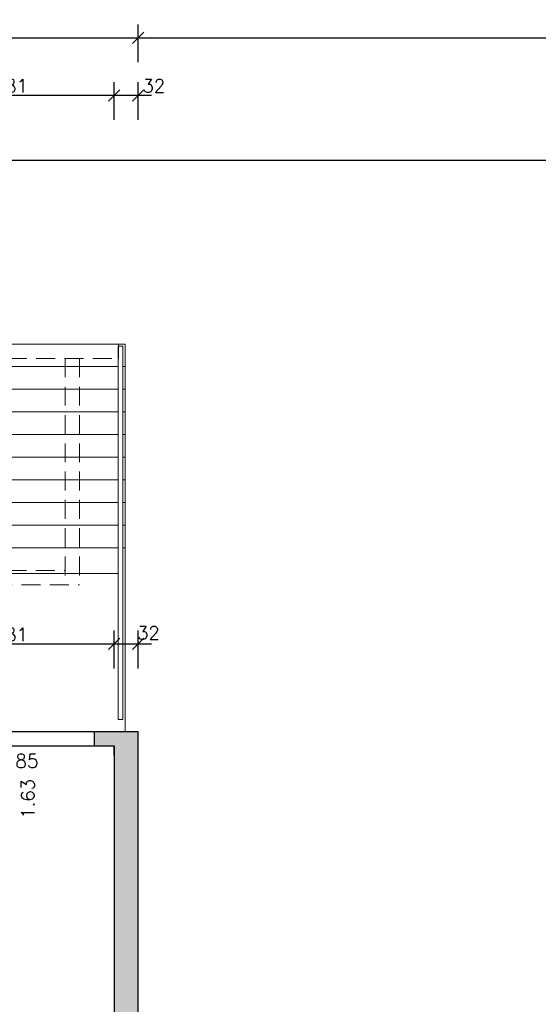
# Model space of a CAD drawing. Header units: metres. Extents: x -3.2 to 87.3, y -4.4 to 24.2.
# Tile 10 of 22: x 20.9 to 27.8, y 11.2 to 24.2. Entities that reach past the tile are written whole.
import ezdxf

# ---------------------------------------------------------------- set-up
doc = ezdxf.new("R2010")
doc.units = ezdxf.units.M
doc.header["$PDSIZE"] = -10
doc.linetypes.add('VERDECKT', pattern=[0.375, 0.25, -0.125])
doc.layers.get('0').update_dxf_attribs({"linetype": 'CONTINUOUS'})
doc.layers.get('Defpoints').update_dxf_attribs({"linetype": 'CONTINUOUS'})
for name, color, linetype in [('A_BEMASZUNG', 9, 'CONTINUOUS'), ('A_FENSTER', 4, 'CONTINUOUS'), ('A_SCHRAFFUR', 8, 'CONTINUOUS'), ('A_TREPPE', 6, 'CONTINUOUS'), ('A_VERDECKT', 8, 'VERDECKT'), ('A_WAND', 5, 'CONTINUOUS')]:
    doc.layers.add(name, color=color, linetype=linetype)
doc.styles.add('ROMANS', font='romans.shx')
doc.dimstyles.new('Bem_100_cm', dxfattribs={"dimscale": 0.05, "dimtxt": 3.5, "dimasz": 3, "dimexe": 3.5, "dimexo": 5, "dimgap": 0.75, "dimtad": 1, "dimdec": 0, "dimrnd": 0.005, "dimzin": 4, "dimdsep": 46, "dimtxsty": 'ROMANS', "dimblk": 'OBLIQUE', "dimcen": 2.5, "dimdle": 3.5, "dimclrd": 256, "dimclre": 256, "dimclrt": 256, "dimadec": 1, "dimazin": 0, "dimtfac": 5, "dimtdec": 0, "dimtix": 1, "dimtmove": 2, "dimatfit": 2, "dimfxl": 6.5, "dimfxlon": 1, "dimtolj": 1, "dimlwd": -1, "dimlwe": -1, "dimarcsym": 0})
doc.dimstyles.new('Bem_100_m', dxfattribs={"dimscale": 0.05, "dimtxt": 3.5, "dimasz": 3, "dimexe": 3.5, "dimexo": 5, "dimgap": 0.75, "dimtad": 1, "dimrnd": 0.0005, "dimzin": 4, "dimdsep": 46, "dimtxsty": 'ROMANS', "dimblk": 'OBLIQUE', "dimcen": 2.5, "dimdle": 3.5, "dimclrd": 256, "dimclre": 256, "dimclrt": 256, "dimadec": 1, "dimazin": 0, "dimtfac": 5, "dimtix": 1, "dimtmove": 2, "dimatfit": 2, "dimfxl": 6.5, "dimfxlon": 1, "dimtolj": 1, "dimlwd": -1, "dimlwe": -1, "dimarcsym": 0})

# ---------------------------------------------------------------- blocks, each defined once
blk = doc.blocks.new('_Oblique')
at = {"color": 0, "linetype": 'ByBlock', "lineweight": -2}
blk.add_line((-0.5, -0.5), (0.5, 0.5), dxfattribs=at)
blk = doc.blocks.new('*D44')
at = {"layer": 'A_BEMASZUNG', "transparency": 16777216}
for p, q in [((19.32, 15.655), (19.32, 16.155)), ((22.13, 15.655), (22.13, 16.155)), ((19.145, 15.98), (22.305, 15.98))]:
    blk.add_line(p, q, dxfattribs=at)
at = {"layer": 'Defpoints', "color": 0, "transparency": 16777216}
for p in [(22.13, 15.98), (19.32, 12.998), (22.13, 12.998)]:
    blk.add_point(p, dxfattribs=at)
at = {"layer": 'A_BEMASZUNG', "transparency": 16777216, "xscale": 0.15, "yscale": 0.15, "zscale": 0.15, "rotation": 180}
blk.add_blockref('_Oblique', (19.32, 15.98), dxfattribs=at)
at = {"layer": 'A_BEMASZUNG', "transparency": 16777216, "xscale": 0.15, "yscale": 0.15, "zscale": 0.15}
blk.add_blockref('_Oblique', (22.13, 15.98), dxfattribs=at)
at = {"layer": 'A_BEMASZUNG', "lineweight": 20, "transparency": 16777216, "insert": (20.725, 16.105), "char_height": 0.175, "attachment_point": 5, "style": 'ROMANS'}
blk.add_mtext('\\A1;2.81', dxfattribs=at)
blk = doc.blocks.new('*D194')
at = {"layer": 'A_BEMASZUNG', "transparency": 16777216}
for p, q in [((22.13, 15.655), (22.13, 16.155)), ((22.449, 15.655), (22.449, 16.155)), ((21.955, 15.98), (22.624, 15.98))]:
    blk.add_line(p, q, dxfattribs=at)
at = {"layer": 'Defpoints', "color": 0, "transparency": 16777216}
for p in [(22.449, 15.98), (22.449, 14.82), (22.13, 12.998)]:
    blk.add_point(p, dxfattribs=at)
at = {"layer": 'A_BEMASZUNG', "transparency": 16777216, "xscale": 0.15, "yscale": 0.15, "zscale": 0.15, "rotation": 180}
blk.add_blockref('_Oblique', (22.13, 15.98), dxfattribs=at)
at = {"layer": 'A_BEMASZUNG', "transparency": 16777216, "xscale": 0.15, "yscale": 0.15, "zscale": 0.15}
blk.add_blockref('_Oblique', (22.449, 15.98), dxfattribs=at)
at = {"layer": 'A_BEMASZUNG', "lineweight": 20, "transparency": 16777216, "insert": (22.585, 16.125), "char_height": 0.175, "attachment_point": 5, "style": 'ROMANS'}
blk.add_mtext('\\A1;32 ', dxfattribs=at)
blk = doc.blocks.new('*D123')
at = {"layer": 'A_BEMASZUNG', "transparency": 16777216}
for p, q in [((10.001, 23.679), (10.001, 24.179)), ((22.449, 23.679), (22.449, 24.179)), ((9.826, 24.004), (22.624, 24.004))]:
    blk.add_line(p, q, dxfattribs=at)
at = {"layer": 'Defpoints', "color": 0, "transparency": 16777216}
for p in [(22.449, 24.004), (22.449, 9.378), (10.001, 4.853)]:
    blk.add_point(p, dxfattribs=at)
at = {"layer": 'A_BEMASZUNG', "transparency": 16777216, "xscale": 0.15, "yscale": 0.15, "zscale": 0.15, "rotation": 180}
blk.add_blockref('_Oblique', (10.001, 24.004), dxfattribs=at)
at = {"layer": 'A_BEMASZUNG', "transparency": 16777216, "xscale": 0.15, "yscale": 0.15, "zscale": 0.15}
blk.add_blockref('_Oblique', (22.449, 24.004), dxfattribs=at)
at = {"layer": 'A_BEMASZUNG', "transparency": 16777216, "insert": (16.225, 24.129), "char_height": 0.175, "attachment_point": 5, "style": 'ROMANS'}
blk.add_mtext('\\A1;12.45', dxfattribs=at)
blk = doc.blocks.new('*D124')
at = {"layer": 'A_BEMASZUNG', "transparency": 16777216}
for p, q in [((22.449, 23.679), (22.449, 24.179)), ((64.225, 23.679), (64.225, 24.179)), ((22.274, 24.004), (64.4, 24.004))]:
    blk.add_line(p, q, dxfattribs=at)
at = {"layer": 'Defpoints', "color": 0, "transparency": 16777216}
for p in [(64.225, 24.004), (22.449, 9.378), (64.225, 8.006)]:
    blk.add_point(p, dxfattribs=at)
at = {"layer": 'A_BEMASZUNG', "transparency": 16777216, "xscale": 0.15, "yscale": 0.15, "zscale": 0.15, "rotation": 180}
blk.add_blockref('_Oblique', (22.449, 24.004), dxfattribs=at)
at = {"layer": 'A_BEMASZUNG', "transparency": 16777216, "xscale": 0.15, "yscale": 0.15, "zscale": 0.15}
blk.add_blockref('_Oblique', (64.225, 24.004), dxfattribs=at)
at = {"layer": 'A_BEMASZUNG', "transparency": 16777216, "insert": (43.337, 24.129), "char_height": 0.175, "attachment_point": 5, "style": 'ROMANS'}
blk.add_mtext('\\A1;41.78', dxfattribs=at)
blk = doc.blocks.new('*D134')
at = {"layer": 'A_BEMASZUNG', "transparency": 16777216}
for p, q in [((22.13, 22.917), (22.13, 23.417)), ((22.449, 22.917), (22.449, 23.417)), ((22.624, 23.242), (21.955, 23.242))]:
    blk.add_line(p, q, dxfattribs=at)
at = {"layer": 'Defpoints', "color": 0, "transparency": 16777216}
for p in [(22.13, 23.242), (22.13, 7.168), (22.449, 7.168)]:
    blk.add_point(p, dxfattribs=at)
at = {"layer": 'A_BEMASZUNG', "transparency": 16777216, "xscale": 0.15, "yscale": 0.15, "zscale": 0.15, "rotation": 180}
blk.add_blockref('_Oblique', (22.13, 23.242), dxfattribs=at)
at = {"layer": 'A_BEMASZUNG', "transparency": 16777216, "xscale": 0.15, "yscale": 0.15, "zscale": 0.15}
blk.add_blockref('_Oblique', (22.449, 23.242), dxfattribs=at)
at = {"layer": 'A_BEMASZUNG', "transparency": 16777216, "insert": (22.657, 23.367), "char_height": 0.175, "attachment_point": 5, "style": 'ROMANS'}
blk.add_mtext('\\A1;32 ', dxfattribs=at)
blk = doc.blocks.new('*D135')
at = {"layer": 'A_BEMASZUNG', "transparency": 16777216}
for p, q in [((19.32, 22.917), (19.32, 23.417)), ((22.13, 22.917), (22.13, 23.417)), ((22.305, 23.242), (19.145, 23.242))]:
    blk.add_line(p, q, dxfattribs=at)
at = {"layer": 'Defpoints', "color": 0, "transparency": 16777216}
for p in [(19.32, 23.242), (19.32, 7.168), (22.13, 7.168)]:
    blk.add_point(p, dxfattribs=at)
at = {"layer": 'A_BEMASZUNG', "transparency": 16777216, "xscale": 0.15, "yscale": 0.15, "zscale": 0.15, "rotation": 180}
blk.add_blockref('_Oblique', (19.32, 23.242), dxfattribs=at)
at = {"layer": 'A_BEMASZUNG', "transparency": 16777216, "xscale": 0.15, "yscale": 0.15, "zscale": 0.15}
blk.add_blockref('_Oblique', (22.13, 23.242), dxfattribs=at)
at = {"layer": 'A_BEMASZUNG', "transparency": 16777216, "insert": (20.725, 23.367), "char_height": 0.175, "attachment_point": 5, "style": 'ROMANS'}
blk.add_mtext('\\A1;2.81', dxfattribs=at)
blk = doc.blocks.new('*D146')
at = {"layer": 'A_BEMASZUNG', "transparency": 16777216}
for p, q in [((10.32, 22.057), (10.32, 22.557)), ((73.355, 22.057), (73.355, 22.557)), ((10.145, 22.382), (73.53, 22.382))]:
    blk.add_line(p, q, dxfattribs=at)
at = {"layer": 'Defpoints', "color": 0, "transparency": 16777216}
for p in [(73.355, 22.382), (10.32, 3.214), (73.355, 3.214)]:
    blk.add_point(p, dxfattribs=at)
at = {"layer": 'A_BEMASZUNG', "transparency": 16777216, "xscale": 0.15, "yscale": 0.15, "zscale": 0.15, "rotation": 180}
blk.add_blockref('_Oblique', (10.32, 22.382), dxfattribs=at)
at = {"layer": 'A_BEMASZUNG', "transparency": 16777216, "xscale": 0.15, "yscale": 0.15, "zscale": 0.15}
blk.add_blockref('_Oblique', (73.355, 22.382), dxfattribs=at)
at = {"layer": 'A_BEMASZUNG', "transparency": 16777216, "insert": (41.838, 22.507), "char_height": 0.175, "attachment_point": 5, "style": 'ROMANS'}
blk.add_mtext('\\A1;63.04', dxfattribs=at)

msp = doc.modelspace()

# ---------------------------------------------------------------- hatches: boundary and pattern name
at = {"layer": 'A_SCHRAFFUR'}
h = msp.add_hatch(color=253, dxfattribs=at)
h.dxf.hatch_style = 1
h.paths.add_polyline_path([(10.32, 14.63), (10.577, 14.63), (10.577, 14.82), (10.001, 14.82), (10.001, 10.225), (10.13, 10.225), (10.13, 9.83), (10.32, 9.83), (10.32, 10.225), (11.97, 10.225), (11.97, 10.415), (10.32, 10.415)])
h.paths.add_polyline_path([(13.32, 14.63), (13.648, 14.63), (13.648, 14.82), (12.827, 14.82), (12.827, 14.63), (13.13, 14.63), (13.13, 10.415), (12.83, 10.415), (12.83, 10.225), (13.13, 10.225), (13.13, 9.82), (13.32, 9.82)])
h.paths.add_polyline_path([(16.648, 14.82), (15.798, 14.82), (15.798, 14.63), (16.648, 14.63)])
h.paths.add_polyline_path([(16.32, 14.63), (16.13, 14.63), (16.13, 12.8), (16.32, 12.8)])
h.paths.add_polyline_path([(16.32, 10.775), (16.13, 10.775), (16.13, 9.79), (16.32, 9.79)])
h.paths.add_polyline_path([(19.661, 10.415), (19.32, 10.415), (19.32, 14.63), (19.62, 14.63), (19.62, 14.82), (18.798, 14.82), (18.798, 14.63), (19.13, 14.63), (19.13, 9.76), (19.32, 9.76), (19.32, 10.225), (19.661, 10.225)])
h.paths.add_polyline_path([(22.449, 14.82), (21.87, 14.82), (21.87, 14.63), (22.13, 14.63), (22.13, 14.508), (22.13, 10.415), (20.521, 10.415), (20.521, 10.225), (22.13, 10.225), (22.13, 9.805), (22.32, 9.805), (22.32, 10.185), (22.449, 10.185)])
h.paths.add_polyline_path([(38.908, 7.62), (37.32, 7.62), (37.32, 7.82), (37.13, 7.82), (37.13, 7.62), (34.32, 7.62), (34.32, 7.82), (34.13, 7.82), (34.13, 7.62), (31.32, 7.62), (31.32, 7.82), (31.13, 7.82), (31.13, 7.62), (28.32, 7.62), (28.32, 7.82), (28.13, 7.82), (28.13, 7.62), (25.32, 7.62), (25.32, 7.82), (25.13, 7.82), (25.13, 7.62), (23.52, 7.62), (23.52, 7.43), (25.13, 7.43), (25.13, 4.93), (25.32, 4.93), (25.32, 7.43), (28.13, 7.43), (28.13, 7.23), (28.32, 7.23), (28.32, 7.43), (31.13, 7.43), (31.13, 7.23), (31.32, 7.23), (31.32, 7.43), (34.13, 7.43), (34.13, 6.93), (34.32, 6.93), (34.32, 7.43), (37.13, 7.43), (37.13, 6.93), (37.32, 6.93), (37.32, 7.43), (38.908, 7.43)])
msp.add_hatch(color=253, dxfattribs=at).paths.add_polyline_path([(22.13, 14.82), (21.87, 14.82), (21.87, 14.63), (22.13, 14.63)])

# ---------------------------------------------------------------- linework, layer by layer
at = {"layer": 'A_FENSTER'}
for p, q in [((19.62, 14.82), (21.87, 14.82)), ((19.62, 14.63), (21.87, 14.63))]:
    msp.add_line(p, q, dxfattribs=at)
at = {"layer": 'A_TREPPE', "lineweight": 20}
for p, q in [((10.175, 19.95), (22.275, 19.95)), ((22.275, 19.95), (22.275, 14.82)), ((22.245, 19.92), (22.185, 19.92)), ((22.185, 19.92), (22.185, 14.98)), ((22.245, 19.92), (22.245, 14.98)), ((10.265, 19.65), (22.185, 19.65)), ((22.245, 19.65), (22.275, 19.65)), ((10.265, 19.35), (22.185, 19.35)), ((22.245, 19.35), (22.275, 19.35)), ((10.265, 19.05), (22.185, 19.05)), ((22.245, 19.05), (22.275, 19.05)), ((10.265, 18.75), (22.185, 18.75)), ((22.245, 18.75), (22.275, 18.75)), ((10.265, 18.45), (22.185, 18.45)), ((22.245, 18.45), (22.275, 18.45)), ((10.265, 18.15), (22.185, 18.15)), ((22.245, 18.15), (22.275, 18.15)), ((10.265, 17.85), (22.185, 17.85)), ((22.245, 17.85), (22.275, 17.85)), ((10.265, 17.55), (22.185, 17.55)), ((22.245, 17.55), (22.275, 17.55)), ((10.265, 17.25), (22.185, 17.25)), ((22.245, 17.25), (22.275, 17.25)), ((10.265, 16.91), (22.185, 16.91)), ((22.245, 14.98), (22.185, 14.98))]:
    msp.add_line(p, q, dxfattribs=at)
at = {"layer": 'A_VERDECKT', "lineweight": 18}
for p, q in [((10.225, 19.95), (22.19, 19.95)), ((22.19, 19.95), (22.19, 19.76)), ((10.225, 19.76), (22.19, 19.76)), ((21.48, 19.76), (21.48, 16.76)), ((21.67, 19.76), (21.67, 16.76)), ((10.97, 16.95), (21.48, 16.95)), ((10.78, 16.76), (21.67, 16.76))]:
    msp.add_line(p, q, dxfattribs=at)
at = {"layer": 'A_WAND', "lineweight": 25}
for p, q in [((21.87, 14.63), (21.87, 14.82)), ((21.87, 14.82), (22.449, 14.82)), ((22.449, 10.185), (22.449, 14.82)), ((21.87, 14.63), (22.13, 14.63)), ((21.87, 14.63), (22.13, 14.63)), ((22.13, 14.63), (22.13, 10.415)), ((22.13, 14.508), (22.13, 14.63)), ((22.13, 14.508), (22.13, 14.63))]:
    msp.add_line(p, q, dxfattribs=at)

# ---------------------------------------------------------------- texts
at = {"layer": 'A_BEMASZUNG', "style": 'ROMANS'}
msp.add_text('BRH 85', height=0.18, dxfattribs=at).set_placement((20.204, 14.341))
msp.add_text('1.63', height=0.175, rotation=90, dxfattribs=at).set_placement((21.076, 13.667))

# ---------------------------------------------------------------- dimensions: what is measured, and where the dimension line sits
at = {"layer": 'A_BEMASZUNG'}
for base, p1, p2, picture, middle in [((22.449, 24.004), (10.001, 4.853), (22.449, 9.378), '*D123', (16.225, 24.129)), ((64.225, 24.004), (22.449, 9.378), (64.225, 8.006), '*D124', (43.337, 24.129)), ((19.32, 23.242), (22.13, 7.168), (19.32, 7.168), '*D135', (20.725, 23.367)), ((73.355, 22.38178864), (10.32, 3.2142863), (73.355, 3.2142863), '*D146', (41.8375, 22.50678864))]:
    dim = msp.add_linear_dim(base=base, p1=p1, p2=p2, dimstyle='Bem_100_m', dxfattribs=at)
    dim.commit()
    dim.dimension.update_dxf_attribs({"geometry": picture, "text_midpoint": middle})
dim = msp.add_linear_dim(base=(22.13, 23.242), p1=(22.449, 7.168), p2=(22.13, 7.168), dimstyle='Bem_100_cm', dxfattribs=at)
dim.commit()
dim.dimension.update_dxf_attribs({"geometry": '*D134', "text_midpoint": (22.657, 23.367), "dimtype": 160})
at = {"layer": 'A_BEMASZUNG', "lineweight": 20}
dim = msp.add_linear_dim(base=(22.13, 15.98), p1=(19.32, 12.998), p2=(22.13, 12.998), dimstyle='Bem_100_m', dxfattribs=at)
dim.commit()
dim.dimension.update_dxf_attribs({"geometry": '*D44', "text_midpoint": (20.725, 16.105)})
dim = msp.add_linear_dim(base=(22.449, 15.98), p1=(22.13, 12.998), p2=(22.449, 14.82), dimstyle='Bem_100_cm', dxfattribs=at)
dim.commit()
dim.dimension.update_dxf_attribs({"geometry": '*D194', "text_midpoint": (22.585, 16.125), "dimtype": 160})

doc.saveas('drawing.dxf')
